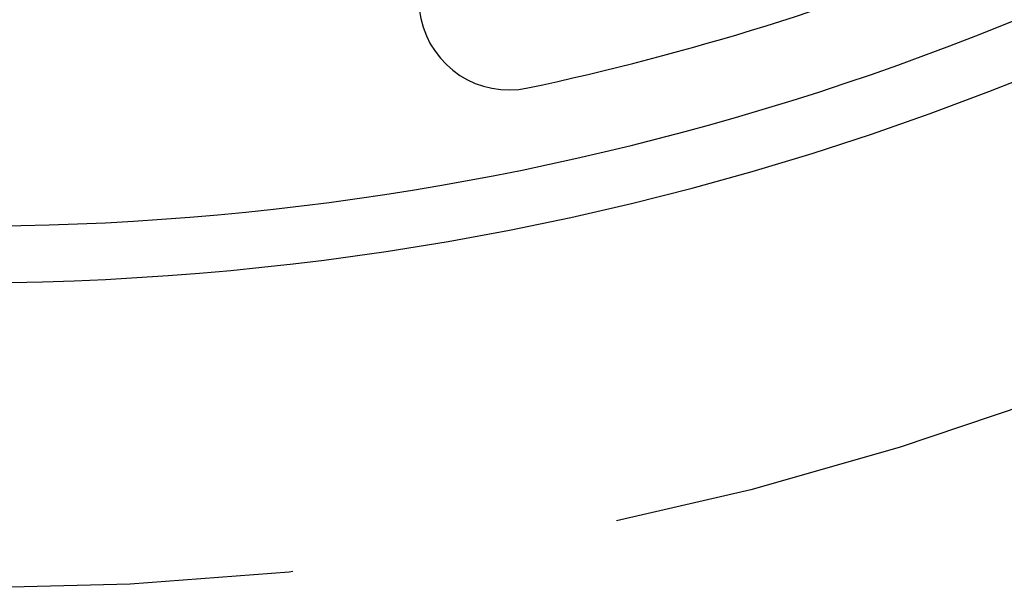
# Model space of a CAD drawing. Header units: millimetres. Extents: x 0 to 210, y 0 to 297.
# Tile 5 of 89: x 76 to 80.36, y 139.35 to 141.86. Entities that reach past the tile are written whole.
import ezdxf

# ---------------------------------------------------------------- set-up
doc = ezdxf.new("R2010")
doc.units = ezdxf.units.MM
doc.header["$LTSCALE"] = 19.36
doc.linetypes.add('CENTER', pattern=[0.6, 0.375, -0.075, 0.075, -0.075])
doc.layers.get('0').update_dxf_attribs({"linetype": 'CONTINUOUS'})
doc.layers.add('DEFAULT_1', color=7, linetype='CENTER')

msp = doc.modelspace()

# ---------------------------------------------------------------- linework, layer by layer
at = {"color": 6, "linetype": 'CONTINUOUS'}
for centre, radius, start, end in [((75.7798, 153.2001), 12.5, 164.57943, 330), ((75.7798, 153.2001), 11.9, 282, 303), ((78.1708, 141.9514), 0.4, 102, 282)]:
    msp.add_arc(centre, radius, start, end, dxfattribs=at)
at = {"color": 9, "linetype": 'CONTINUOUS'}
msp.add_arc((75.7798, 153.2001), 12.25, 180, 330, dxfattribs=at)
at = {"layer": 'DEFAULT_1', "color": 7, "linetype": 'CENTER'}
msp.add_circle((75.7798, 153.2001), 13.8544, dxfattribs=at)

doc.saveas('drawing.dxf')
